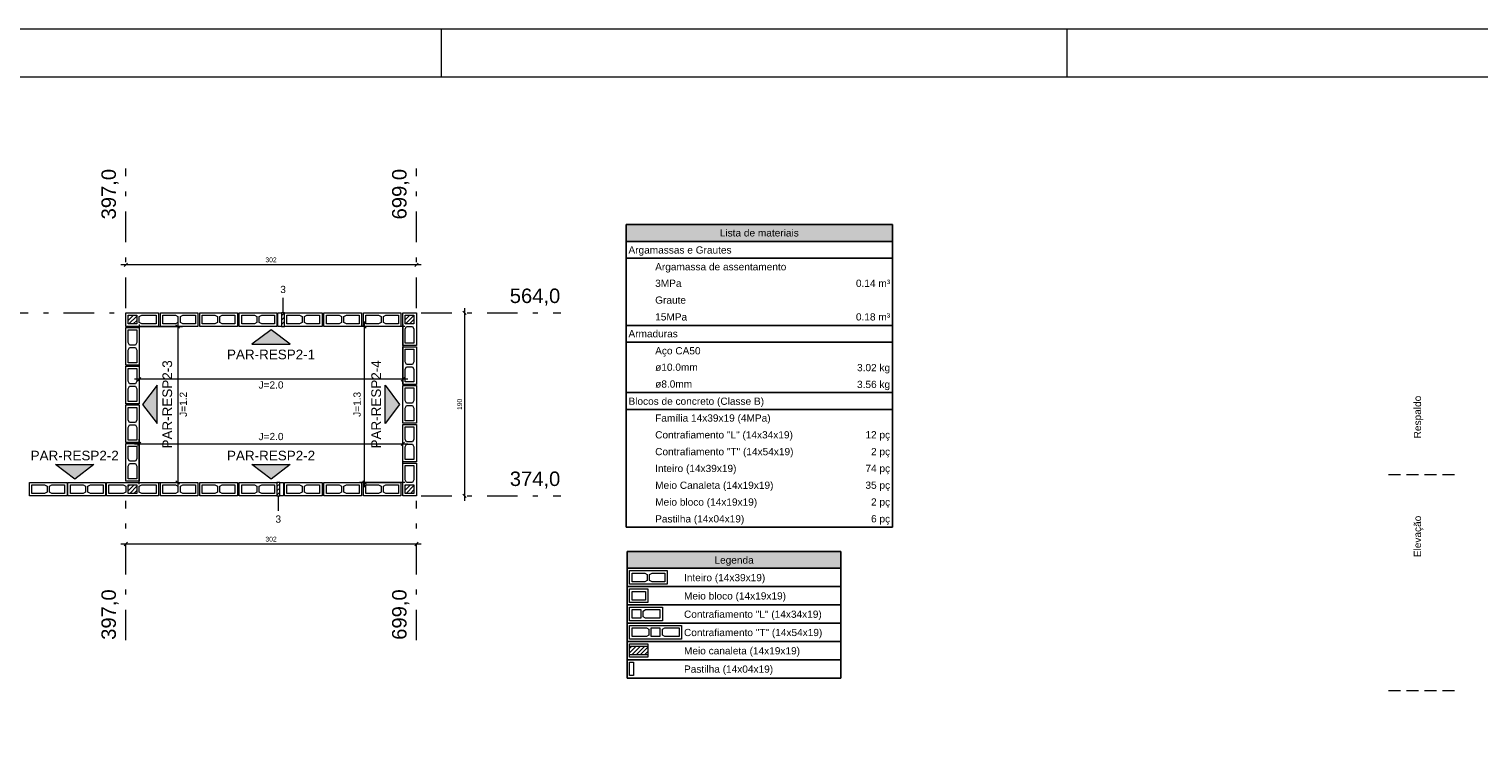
# Model space of a CAD drawing. Header units: millimetres. Extents: x 337 to 624, y -381 to -65.
# Tile 52 of 139: x 467 to 497, y -337 to -322. Entities that reach past the tile are written whole.
import ezdxf

# ---------------------------------------------------------------- set-up
doc = ezdxf.new("R2010")
doc.units = ezdxf.units.MM
doc.header["$MEASUREMENT"] = 0
doc.linetypes.add('DASHDOT2', pattern=[1.27, 0.635, -0.3175, 0, -0.3175])
doc.linetypes.add('Dashed2', pattern=[0.375, 0.25, -0.125])
for name, color, linetype, lineweight in [('Cotas', 7, 'Continuous', 5), ('DI-Hachuras Tabelas', 251, 'Continuous', 0), ('DI-Tabelas', 7, 'Continuous', 25), ('Nível 1', 142, 'Continuous', 0), ('PA-Ajustes', 8, 'Continuous', 5), ('PA-Eixos', 9, 'DASHDOT2', 13), ('PA-Graute', 8, 'Continuous', 0), ('PA-Piso', 7, 'Continuous', 20), ('PE-Contrafiamento L', 1, 'Continuous', 13), ('PE-Contrafiamento T', 1, 'Continuous', 5), ('PE-Inteiro', 7, 'Continuous', 5), ('PE-Meio', 1, 'Continuous', 5), ('PE-Meio canaleta', 5, 'Continuous', 5), ('PE-Paredes', 1, 'Continuous', 5), ('PE-Pastilha', 3, 'Continuous', 5), ('PE-Textos paredes', 7, 'Continuous', 5), ('PRANCHA 01', 7, 'Continuous', 20), ('Texto da cota', 7, 'Continuous', 0), ('Textos', 7, 'Continuous', 5)]:
    doc.layers.add(name, color=color, linetype=linetype, lineweight=lineweight)
doc.styles.add('Arial', font='arial.ttf')
pattern_1 = [(45, (372.76116, -503.65293), (-0.044194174, 0.044194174), [])]

msp = doc.modelspace()

# ---------------------------------------------------------------- hatches: boundary and pattern name
at = {"layer": 'DI-Hachuras Tabelas', "linetype": 'Continuous'}
for points in [[(479.4895, -325.8185), (485.0267, -325.8185), (485.0267, -326.1675), (479.4895, -326.1675)], [(479.5138, -332.6075), (483.9549, -332.6075), (483.9549, -332.9565), (479.5138, -332.9565)]]:
    msp.add_hatch(color=253, dxfattribs=at).paths.add_polyline_path(points)
at = {"layer": 'PA-Ajustes', "linetype": 'Continuous'}
h = msp.add_hatch(dxfattribs=at)
h.set_pattern_fill('ANSI31', color=8, scale=0.5, style=0)
h.set_pattern_definition(pattern_1)
h.paths.add_polyline_path([(472.3319, -327.6529), (472.3319, -327.9329), (472.3919, -327.9329), (472.3919, -327.6529)])
h = msp.add_hatch(dxfattribs=at)
h.set_pattern_fill('ANSI31', color=8, scale=0.5, style=0)
h.set_pattern_definition(pattern_1)
h.paths.add_polyline_path([(472.2919, -331.4529), (472.2919, -331.1729), (472.2319, -331.1729), (472.2319, -331.4529)])
at = {"layer": 'PA-Graute', "linetype": 'Continuous'}
h = msp.add_hatch(dxfattribs=at)
h.set_pattern_fill('ANSI31', color=8, scale=0.5, style=0)
h.set_pattern_definition(pattern_1)
h.paths.add_polyline_path([(469.1419, -327.7029), (469.3219, -327.7029), (469.3219, -327.8829), (469.1419, -327.8829)])
h = msp.add_hatch(dxfattribs=at)
h.set_pattern_fill('ANSI31', color=8, scale=0.5, style=0)
h.set_pattern_definition(pattern_1)
h.paths.add_polyline_path([(475.0819, -327.7029), (475.0819, -327.8829), (474.9019, -327.8829), (474.9019, -327.7029)])
h = msp.add_hatch(dxfattribs=at)
h.set_pattern_fill('ANSI31', color=8, scale=0.5, style=0)
h.set_pattern_definition(pattern_1)
h.paths.add_polyline_path([(469.3219, -331.4029), (469.1419, -331.4029), (469.1419, -331.2229), (469.3219, -331.2229)])
h = msp.add_hatch(dxfattribs=at)
h.set_pattern_fill('ANSI31', color=8, scale=0.5, style=0)
h.set_pattern_definition(pattern_1)
h.paths.add_polyline_path([(474.9019, -331.4029), (474.9019, -331.2229), (475.0819, -331.2229), (475.0819, -331.4029)])
h = msp.add_hatch(dxfattribs=at)
h.set_pattern_fill('ANSI31', color=8, scale=0.5, style=0)
h.set_pattern_definition(pattern_1)
h.paths.add_polyline_path([(479.5638, -334.5765), (479.9438, -334.5765), (479.9438, -334.7565), (479.5638, -334.7565)])
at = {"layer": 'PE-Textos paredes', "linetype": 'Continuous'}
for points in [[(472.1119, -328.0029), (471.7119, -328.3029), (472.5119, -328.3029)], [(469.4419, -329.5529), (469.7419, -329.9529), (469.7419, -329.1529)], [(474.7819, -329.5529), (474.4819, -329.9529), (474.4819, -329.1529)], [(468.0318, -331.1029), (467.6318, -330.8029), (468.4318, -330.8029)], [(472.1119, -331.1029), (471.7119, -330.8029), (472.5119, -330.8029)]]:
    msp.add_hatch(color=7, dxfattribs=at).paths.add_polyline_path(points)

# ---------------------------------------------------------------- linework, layer by layer
at = {"layer": 'Cotas'}
for p, q in [((469.1272, -326.6176), (469.0565, -326.6883)), ((475.1672, -326.6176), (475.0965, -326.6883)), ((475.2319, -326.6529), (468.9919, -326.6529)), ((470.1719, -327.8329), (470.1719, -331.2729)), ((474.0519, -331.2729), (474.0519, -327.8329)), ((476.0965, -327.6176), (476.1672, -327.6883)), ((476.1319, -327.5529), (476.1319, -331.5529)), ((469.3319, -327.9329), (470.2719, -327.9329)), ((469.3719, -327.8929), (469.3719, -329.1329)), ((470.1365, -327.8976), (470.2072, -327.9683)), ((474.8919, -327.9329), (473.9519, -327.9329)), ((474.0872, -327.9683), (474.0165, -327.8976)), ((474.8519, -327.8929), (474.8519, -329.1329)), ((474.9519, -329.0329), (469.2719, -329.0329)), ((469.4072, -328.9976), (469.3365, -329.0683)), ((474.8872, -328.9976), (474.8165, -329.0683)), ((469.2719, -330.3729), (474.9519, -330.3729)), ((469.3365, -330.4083), (469.4072, -330.3376)), ((469.3719, -331.2129), (469.3719, -330.2729)), ((474.8165, -330.4083), (474.8872, -330.3376)), ((474.8519, -331.2129), (474.8519, -330.2729)), ((470.1365, -331.1376), (470.2072, -331.2083)), ((474.0872, -331.2083), (474.0165, -331.1376)), ((469.3319, -331.1729), (470.2719, -331.1729)), ((474.8919, -331.1729), (473.9519, -331.1729)), ((476.0965, -331.4176), (476.1672, -331.4883)), ((475.2319, -332.4529), (468.9919, -332.4529)), ((469.1272, -332.4176), (469.0565, -332.4883)), ((475.1672, -332.4176), (475.0965, -332.4883))]:
    msp.add_line(p, q, dxfattribs=at)
for points in [[(472.3619, -327.6429), (472.3619, -327.3429)], [(472.2619, -331.4629), (472.2619, -331.7629)]]:
    msp.add_lwpolyline(points, dxfattribs=at)
at = {"layer": 'DI-Hachuras Tabelas'}
for points in [[(479.4895, -325.8185), (485.0267, -325.8185), (485.0267, -326.1675), (479.4895, -326.1675), (479.4895, -325.8185)], [(479.5138, -332.6075), (483.9549, -332.6075), (483.9549, -332.9565), (479.5138, -332.9565), (479.5138, -332.6075)]]:
    msp.add_lwpolyline(points, dxfattribs=at)
at = {"layer": 'DI-Tabelas'}
for p, q in [((479.4895, -326.1675), (479.4895, -325.8185)), ((479.4895, -325.8185), (485.0267, -325.8185)), ((485.0267, -325.8185), (485.0267, -326.1675)), ((485.0267, -326.1675), (479.4895, -326.1675)), ((479.4895, -326.5165), (479.4895, -326.1675)), ((485.0267, -326.1675), (485.0267, -326.5165)), ((485.0267, -326.5165), (479.4895, -326.5165)), ((479.4895, -326.8655), (479.4895, -326.5165)), ((485.0267, -326.5165), (485.0267, -326.8655)), ((479.4895, -327.2145), (479.4895, -326.8655)), ((485.0267, -326.8655), (485.0267, -327.2145)), ((479.4895, -327.5635), (479.4895, -327.2145)), ((485.0267, -327.2145), (485.0267, -327.5635)), ((479.4895, -327.9125), (479.4895, -327.5635)), ((485.0267, -327.5635), (485.0267, -327.9125)), ((480.0445, -327.9125), (479.4895, -327.9125)), ((479.4895, -328.2615), (479.4895, -327.9125)), ((483.3565, -327.9125), (480.0445, -327.9125)), ((485.0267, -327.9125), (483.3565, -327.9125)), ((485.0267, -327.9125), (485.0267, -328.2615)), ((485.0267, -328.2615), (479.4895, -328.2615)), ((479.4895, -328.6105), (479.4895, -328.2615)), ((485.0267, -328.2615), (485.0267, -328.6105)), ((479.4895, -328.9595), (479.4895, -328.6105)), ((485.0267, -328.6105), (485.0267, -328.9595)), ((479.4895, -329.3085), (479.4895, -328.9595)), ((485.0267, -328.9595), (485.0267, -329.3085)), ((480.0445, -329.3085), (479.4895, -329.3085)), ((479.4895, -329.6575), (479.4895, -329.3085)), ((483.3565, -329.3085), (480.0445, -329.3085)), ((485.0267, -329.3085), (483.3565, -329.3085)), ((485.0267, -329.3085), (485.0267, -329.6575)), ((485.0267, -329.6575), (479.4895, -329.6575)), ((479.4895, -330.0065), (479.4895, -329.6575)), ((485.0267, -329.6575), (485.0267, -330.0065)), ((479.4895, -330.3555), (479.4895, -330.0065)), ((485.0267, -330.0065), (485.0267, -330.3555)), ((479.4895, -330.7045), (479.4895, -330.3555)), ((485.0267, -330.3555), (485.0267, -330.7045)), ((479.4895, -331.0535), (479.4895, -330.7045)), ((485.0267, -330.7045), (485.0267, -331.0535)), ((479.4895, -331.4025), (479.4895, -331.0535)), ((485.0267, -331.0535), (485.0267, -331.4025)), ((479.4895, -331.7515), (479.4895, -331.4025)), ((485.0267, -331.4025), (485.0267, -331.7515)), ((479.4895, -332.1005), (479.4895, -331.7515)), ((485.0267, -331.7515), (485.0267, -332.1005)), ((480.0445, -332.1005), (479.4895, -332.1005)), ((483.3565, -332.1005), (480.0445, -332.1005)), ((485.0267, -332.1005), (483.3565, -332.1005)), ((479.5138, -332.9565), (479.5138, -332.6075)), ((479.5138, -332.6075), (483.9549, -332.6075)), ((483.9549, -332.6075), (483.9549, -332.9565)), ((483.9549, -332.9565), (479.5138, -332.9565)), ((479.5138, -333.3365), (479.5138, -332.9565)), ((483.9549, -332.9565), (483.9549, -333.3365)), ((480.6438, -333.3365), (479.5138, -333.3365)), ((479.5138, -333.7165), (479.5138, -333.3365)), ((483.9549, -333.3365), (480.6438, -333.3365)), ((483.9549, -333.3365), (483.9549, -333.7165)), ((480.6438, -333.7165), (479.5138, -333.7165)), ((479.5138, -334.0965), (479.5138, -333.7165)), ((483.9549, -333.7165), (480.6438, -333.7165)), ((483.9549, -333.7165), (483.9549, -334.0965)), ((480.6438, -334.0965), (479.5138, -334.0965)), ((479.5138, -334.4765), (479.5138, -334.0965)), ((483.9549, -334.0965), (480.6438, -334.0965)), ((483.9549, -334.0965), (483.9549, -334.4765)), ((480.6438, -334.4765), (479.5138, -334.4765)), ((479.5138, -334.8565), (479.5138, -334.4765)), ((483.9549, -334.4765), (480.6438, -334.4765)), ((483.9549, -334.4765), (483.9549, -334.8565)), ((480.6438, -334.8565), (479.5138, -334.8565)), ((479.5138, -335.2365), (479.5138, -334.8565)), ((483.9549, -334.8565), (480.6438, -334.8565)), ((483.9549, -334.8565), (483.9549, -335.2365)), ((480.6438, -335.2365), (479.5138, -335.2365)), ((483.9549, -335.2365), (480.6438, -335.2365))]:
    msp.add_line(p, q, dxfattribs=at)
at = {"layer": 'PA-Ajustes', "linetype": 'Continuous'}
for points in [[(472.3319, -327.6529), (472.3319, -327.9329), (472.3919, -327.9329), (472.3919, -327.6529), (472.3319, -327.6529)], [(472.2919, -331.4529), (472.2919, -331.1729), (472.2319, -331.1729), (472.2319, -331.4529), (472.2919, -331.4529)]]:
    msp.add_lwpolyline(points, dxfattribs=at)
at = {"layer": 'PA-Eixos'}
for p, q in [((469.0919, -327.5529), (469.0919, -324.6529)), ((475.1319, -327.5529), (475.1319, -324.6529)), ((463.6917, -327.6529), (468.9919, -327.6529)), ((475.2319, -327.6529), (478.1319, -327.6529)), ((475.2319, -331.4529), (478.1319, -331.4529)), ((469.0919, -334.4529), (469.0919, -331.5529)), ((475.1319, -334.4529), (475.1319, -331.5529))]:
    msp.add_line(p, q, dxfattribs=at)
at = {"layer": 'PA-Piso', "linetype": 'Dashed2'}
for p, q in [((496.7085, -331.0162), (495.2085, -331.0162)), ((496.7085, -335.5012), (495.2085, -335.5012))]:
    msp.add_line(p, q, dxfattribs=at)
at = {"layer": 'PE-Contrafiamento L', "linetype": 'Continuous'}
for p, q in [((479.5638, -333.7665), (480.2438, -333.7665)), ((479.5638, -334.0465), (479.5638, -333.7665)), ((480.2438, -333.7665), (480.2438, -334.0465)), ((480.2438, -334.0465), (479.5638, -334.0465))]:
    msp.add_line(p, q, dxfattribs=at)
at = {"layer": 'PE-Contrafiamento L', "linetype": 'Continuous', "lineweight": 5}
for p, q in [((479.6138, -333.8165), (479.7938, -333.8165)), ((479.6138, -333.9965), (479.6138, -333.8165)), ((479.7938, -333.8165), (479.7938, -333.9965)), ((479.8438, -333.8445), (479.8958, -333.8165)), ((479.8438, -333.9685), (479.8438, -333.8445)), ((479.8958, -333.8165), (480.1938, -333.8165)), ((480.1938, -333.8165), (480.1938, -333.9965)), ((479.7938, -333.9965), (479.6138, -333.9965)), ((479.8958, -333.9965), (479.8438, -333.9685)), ((480.1938, -333.9965), (479.8958, -333.9965))]:
    msp.add_line(p, q, dxfattribs=at)
at = {"layer": 'PE-Contrafiamento L', "linetype": 'Continuous'}
for points in [[(469.0919, -327.6529), (469.7719, -327.6529), (469.7719, -327.9329), (469.0919, -327.9329), (469.0919, -327.6529)], [(475.1319, -327.6529), (475.1319, -328.3329), (474.8519, -328.3329), (474.8519, -327.6529), (475.1319, -327.6529)], [(474.8519, -331.4529), (474.8519, -330.7729), (475.1319, -330.7729), (475.1319, -331.4529), (474.8519, -331.4529)]]:
    msp.add_lwpolyline(points, dxfattribs=at)
at = {"layer": 'PE-Contrafiamento L', "linetype": 'Continuous', "lineweight": 5}
for points in [[(469.1419, -327.7029), (469.3219, -327.7029), (469.3219, -327.8829), (469.1419, -327.8829), (469.1419, -327.7029)], [(469.3719, -327.7309), (469.4239, -327.7029), (469.7219, -327.7029), (469.7219, -327.8829), (469.4239, -327.8829), (469.3719, -327.8549), (469.3719, -327.7309)], [(475.0819, -327.7029), (475.0819, -327.8829), (474.9019, -327.8829), (474.9019, -327.7029), (475.0819, -327.7029)], [(475.0539, -327.9329), (475.0819, -327.9849), (475.0819, -328.2829), (474.9019, -328.2829), (474.9019, -327.9849), (474.9299, -327.9329), (475.0539, -327.9329)], [(474.9299, -331.1729), (474.9019, -331.1209), (474.9019, -330.8229), (475.0819, -330.8229), (475.0819, -331.1209), (475.0539, -331.1729), (474.9299, -331.1729)], [(474.9019, -331.4029), (474.9019, -331.2229), (475.0819, -331.2229), (475.0819, -331.4029), (474.9019, -331.4029)]]:
    msp.add_lwpolyline(points, dxfattribs=at)
at = {"layer": 'PE-Contrafiamento T', "linetype": 'Continuous'}
for p, q in [((479.5638, -334.1465), (480.6438, -334.1465)), ((479.5638, -334.4265), (479.5638, -334.1465)), ((480.6438, -334.1465), (480.6438, -334.4265)), ((480.6438, -334.4265), (479.5638, -334.4265))]:
    msp.add_line(p, q, dxfattribs=at)
at = {"layer": 'PE-Contrafiamento T', "linetype": 'Continuous', "lineweight": 5}
for p, q in [((479.6138, -334.1965), (479.9118, -334.1965)), ((479.6138, -334.3765), (479.6138, -334.1965)), ((479.9118, -334.3765), (479.6138, -334.3765)), ((479.9118, -334.1965), (479.9638, -334.2245)), ((479.9638, -334.3485), (479.9118, -334.3765)), ((479.9638, -334.2245), (479.9638, -334.3485)), ((480.0138, -334.1965), (480.1938, -334.1965)), ((480.0138, -334.3765), (480.0138, -334.1965)), ((480.1938, -334.3765), (480.0138, -334.3765)), ((480.1938, -334.1965), (480.1938, -334.3765)), ((480.2438, -334.2245), (480.2958, -334.1965)), ((480.2438, -334.3485), (480.2438, -334.2245)), ((480.2958, -334.3765), (480.2438, -334.3485)), ((480.2958, -334.1965), (480.5938, -334.1965)), ((480.5938, -334.3765), (480.2958, -334.3765)), ((480.5938, -334.1965), (480.5938, -334.3765))]:
    msp.add_line(p, q, dxfattribs=at)
at = {"layer": 'PE-Contrafiamento T', "linetype": 'Continuous'}
msp.add_lwpolyline([(469.7719, -331.4529), (468.6919, -331.4529), (468.6919, -331.1729), (469.7719, -331.1729), (469.7719, -331.4529)], dxfattribs=at)
at = {"layer": 'PE-Contrafiamento T', "linetype": 'Continuous', "lineweight": 5}
for points in [[(468.7419, -331.2229), (469.0399, -331.2229), (469.0919, -331.2509), (469.0919, -331.3749), (469.0399, -331.4029), (468.7419, -331.4029), (468.7419, -331.2229)], [(469.3219, -331.4029), (469.1419, -331.4029), (469.1419, -331.2229), (469.3219, -331.2229), (469.3219, -331.4029)], [(469.7219, -331.4029), (469.4239, -331.4029), (469.3719, -331.3749), (469.3719, -331.2509), (469.4239, -331.2229), (469.7219, -331.2229), (469.7219, -331.4029)]]:
    msp.add_lwpolyline(points, dxfattribs=at)
at = {"layer": 'PE-Inteiro', "linetype": 'Continuous'}
for p, q in [((479.5638, -333.0065), (480.3438, -333.0065)), ((479.5638, -333.2865), (479.5638, -333.0065)), ((480.3438, -333.0065), (480.3438, -333.2865)), ((480.3438, -333.2865), (479.5638, -333.2865))]:
    msp.add_line(p, q, dxfattribs=at)
at = {"layer": 'PE-Inteiro', "linetype": 'Continuous', "lineweight": 5}
for p, q in [((479.6138, -333.0565), (479.8768, -333.0565)), ((479.6138, -333.2365), (479.6138, -333.0565)), ((479.8768, -333.2365), (479.6138, -333.2365)), ((479.8768, -333.0565), (479.9288, -333.0845)), ((479.9288, -333.2085), (479.8768, -333.2365)), ((479.9288, -333.0845), (479.9288, -333.2085)), ((479.9788, -333.0845), (480.0308, -333.0565)), ((479.9788, -333.2085), (479.9788, -333.0845)), ((480.0308, -333.2365), (479.9788, -333.2085)), ((480.0308, -333.0565), (480.2938, -333.0565)), ((480.2938, -333.2365), (480.0308, -333.2365)), ((480.2938, -333.0565), (480.2938, -333.2365))]:
    msp.add_line(p, q, dxfattribs=at)
at = {"layer": 'PE-Inteiro', "linetype": 'Continuous'}
for points in [[(469.8119, -327.6529), (470.5919, -327.6529), (470.5919, -327.9329), (469.8119, -327.9329), (469.8119, -327.6529)], [(470.6319, -327.6529), (471.4119, -327.6529), (471.4119, -327.9329), (470.6319, -327.9329), (470.6319, -327.6529)], [(471.4519, -327.6529), (472.2319, -327.6529), (472.2319, -327.9329), (471.4519, -327.9329), (471.4519, -327.6529)], [(472.3919, -327.6529), (473.1719, -327.6529), (473.1719, -327.9329), (472.3919, -327.9329), (472.3919, -327.6529)], [(473.2119, -327.6529), (473.9919, -327.6529), (473.9919, -327.9329), (473.2119, -327.9329), (473.2119, -327.6529)], [(474.0319, -327.6529), (474.8119, -327.6529), (474.8119, -327.9329), (474.0319, -327.9329), (474.0319, -327.6529)], [(469.0919, -328.7369), (469.0919, -327.9569), (469.3719, -327.9569), (469.3719, -328.7369), (469.0919, -328.7369)], [(475.1319, -328.3579), (475.1319, -329.1379), (474.8519, -329.1379), (474.8519, -328.3579), (475.1319, -328.3579)], [(469.0919, -329.5409), (469.0919, -328.7609), (469.3719, -328.7609), (469.3719, -329.5409), (469.0919, -329.5409)], [(475.1319, -329.1629), (475.1319, -329.9429), (474.8519, -329.9429), (474.8519, -329.1629), (475.1319, -329.1629)], [(469.0919, -330.3449), (469.0919, -329.5649), (469.3719, -329.5649), (469.3719, -330.3449), (469.0919, -330.3449)], [(475.1319, -329.9679), (475.1319, -330.7479), (474.8519, -330.7479), (474.8519, -329.9679), (475.1319, -329.9679)], [(469.0919, -331.1489), (469.0919, -330.3689), (469.3719, -330.3689), (469.3719, -331.1489), (469.0919, -331.1489)], [(467.8719, -331.4529), (467.0919, -331.4529), (467.0919, -331.1729), (467.8719, -331.1729), (467.8719, -331.4529)], [(468.6719, -331.4529), (467.8919, -331.4529), (467.8919, -331.1729), (468.6719, -331.1729), (468.6719, -331.4529)], [(470.5919, -331.4529), (469.8119, -331.4529), (469.8119, -331.1729), (470.5919, -331.1729), (470.5919, -331.4529)], [(471.4119, -331.4529), (470.6319, -331.4529), (470.6319, -331.1729), (471.4119, -331.1729), (471.4119, -331.4529)], [(472.2319, -331.4529), (471.4519, -331.4529), (471.4519, -331.1729), (472.2319, -331.1729), (472.2319, -331.4529)], [(473.1719, -331.4529), (472.3919, -331.4529), (472.3919, -331.1729), (473.1719, -331.1729), (473.1719, -331.4529)], [(473.9919, -331.4529), (473.2119, -331.4529), (473.2119, -331.1729), (473.9919, -331.1729), (473.9919, -331.4529)], [(474.8119, -331.4529), (474.0319, -331.4529), (474.0319, -331.1729), (474.8119, -331.1729), (474.8119, -331.4529)]]:
    msp.add_lwpolyline(points, dxfattribs=at)
at = {"layer": 'PE-Inteiro', "linetype": 'Continuous', "lineweight": 5}
for points in [[(469.8619, -327.7029), (470.1249, -327.7029), (470.1769, -327.7309), (470.1769, -327.8549), (470.1249, -327.8829), (469.8619, -327.8829), (469.8619, -327.7029)], [(470.5419, -327.8829), (470.2789, -327.8829), (470.2269, -327.8549), (470.2269, -327.7309), (470.2789, -327.7029), (470.5419, -327.7029), (470.5419, -327.8829)], [(470.6819, -327.7029), (470.9449, -327.7029), (470.9969, -327.7309), (470.9969, -327.8549), (470.9449, -327.8829), (470.6819, -327.8829), (470.6819, -327.7029)], [(471.3619, -327.8829), (471.0989, -327.8829), (471.0469, -327.8549), (471.0469, -327.7309), (471.0989, -327.7029), (471.3619, -327.7029), (471.3619, -327.8829)], [(471.5019, -327.7029), (471.7649, -327.7029), (471.8169, -327.7309), (471.8169, -327.8549), (471.7649, -327.8829), (471.5019, -327.8829), (471.5019, -327.7029)], [(472.1819, -327.8829), (471.9189, -327.8829), (471.8669, -327.8549), (471.8669, -327.7309), (471.9189, -327.7029), (472.1819, -327.7029), (472.1819, -327.8829)], [(472.4419, -327.7029), (472.7049, -327.7029), (472.7569, -327.7309), (472.7569, -327.8549), (472.7049, -327.8829), (472.4419, -327.8829), (472.4419, -327.7029)], [(473.1219, -327.8829), (472.8589, -327.8829), (472.8069, -327.8549), (472.8069, -327.7309), (472.8589, -327.7029), (473.1219, -327.7029), (473.1219, -327.8829)], [(473.2619, -327.7029), (473.5249, -327.7029), (473.5769, -327.7309), (473.5769, -327.8549), (473.5249, -327.8829), (473.2619, -327.8829), (473.2619, -327.7029)], [(473.9419, -327.8829), (473.6789, -327.8829), (473.6269, -327.8549), (473.6269, -327.7309), (473.6789, -327.7029), (473.9419, -327.7029), (473.9419, -327.8829)], [(474.0819, -327.7029), (474.3449, -327.7029), (474.3969, -327.7309), (474.3969, -327.8549), (474.3449, -327.8829), (474.0819, -327.8829), (474.0819, -327.7029)], [(474.7619, -327.8829), (474.4989, -327.8829), (474.4469, -327.8549), (474.4469, -327.7309), (474.4989, -327.7029), (474.7619, -327.7029), (474.7619, -327.8829)], [(469.3219, -328.0069), (469.3219, -328.2699), (469.2939, -328.3219), (469.1699, -328.3219), (469.1419, -328.2699), (469.1419, -328.0069), (469.3219, -328.0069)], [(469.1419, -328.6869), (469.1419, -328.4239), (469.1699, -328.3719), (469.2939, -328.3719), (469.3219, -328.4239), (469.3219, -328.6869), (469.1419, -328.6869)], [(475.0819, -328.4079), (475.0819, -328.6709), (475.0539, -328.7229), (474.9299, -328.7229), (474.9019, -328.6709), (474.9019, -328.4079), (475.0819, -328.4079)], [(469.3219, -328.8109), (469.3219, -329.0739), (469.2939, -329.1259), (469.1699, -329.1259), (469.1419, -329.0739), (469.1419, -328.8109), (469.3219, -328.8109)], [(474.9019, -329.0879), (474.9019, -328.8249), (474.9299, -328.7729), (475.0539, -328.7729), (475.0819, -328.8249), (475.0819, -329.0879), (474.9019, -329.0879)], [(469.1419, -329.4909), (469.1419, -329.2279), (469.1699, -329.1759), (469.2939, -329.1759), (469.3219, -329.2279), (469.3219, -329.4909), (469.1419, -329.4909)], [(475.0819, -329.2129), (475.0819, -329.4759), (475.0539, -329.5279), (474.9299, -329.5279), (474.9019, -329.4759), (474.9019, -329.2129), (475.0819, -329.2129)], [(469.3219, -329.6149), (469.3219, -329.8779), (469.2939, -329.9299), (469.1699, -329.9299), (469.1419, -329.8779), (469.1419, -329.6149), (469.3219, -329.6149)], [(474.9019, -329.8929), (474.9019, -329.6299), (474.9299, -329.5779), (475.0539, -329.5779), (475.0819, -329.6299), (475.0819, -329.8929), (474.9019, -329.8929)], [(469.1419, -330.2949), (469.1419, -330.0319), (469.1699, -329.9799), (469.2939, -329.9799), (469.3219, -330.0319), (469.3219, -330.2949), (469.1419, -330.2949)], [(475.0819, -330.0179), (475.0819, -330.2809), (475.0539, -330.3329), (474.9299, -330.3329), (474.9019, -330.2809), (474.9019, -330.0179), (475.0819, -330.0179)], [(469.3219, -330.4189), (469.3219, -330.6819), (469.2939, -330.7339), (469.1699, -330.7339), (469.1419, -330.6819), (469.1419, -330.4189), (469.3219, -330.4189)], [(474.9019, -330.6979), (474.9019, -330.4349), (474.9299, -330.3829), (475.0539, -330.3829), (475.0819, -330.4349), (475.0819, -330.6979), (474.9019, -330.6979)], [(469.1419, -331.0989), (469.1419, -330.8359), (469.1699, -330.7839), (469.2939, -330.7839), (469.3219, -330.8359), (469.3219, -331.0989), (469.1419, -331.0989)], [(467.1419, -331.2229), (467.4049, -331.2229), (467.4569, -331.2509), (467.4569, -331.3749), (467.4049, -331.4029), (467.1419, -331.4029), (467.1419, -331.2229)], [(467.8219, -331.4029), (467.5589, -331.4029), (467.5069, -331.3749), (467.5069, -331.2509), (467.5589, -331.2229), (467.8219, -331.2229), (467.8219, -331.4029)], [(467.9419, -331.2229), (468.2049, -331.2229), (468.2569, -331.2509), (468.2569, -331.3749), (468.2049, -331.4029), (467.9419, -331.4029), (467.9419, -331.2229)], [(468.6219, -331.4029), (468.3589, -331.4029), (468.3069, -331.3749), (468.3069, -331.2509), (468.3589, -331.2229), (468.6219, -331.2229), (468.6219, -331.4029)], [(469.8619, -331.2229), (470.1249, -331.2229), (470.1769, -331.2509), (470.1769, -331.3749), (470.1249, -331.4029), (469.8619, -331.4029), (469.8619, -331.2229)], [(470.5419, -331.4029), (470.2789, -331.4029), (470.2269, -331.3749), (470.2269, -331.2509), (470.2789, -331.2229), (470.5419, -331.2229), (470.5419, -331.4029)], [(470.6819, -331.2229), (470.9449, -331.2229), (470.9969, -331.2509), (470.9969, -331.3749), (470.9449, -331.4029), (470.6819, -331.4029), (470.6819, -331.2229)], [(471.3619, -331.4029), (471.0989, -331.4029), (471.0469, -331.3749), (471.0469, -331.2509), (471.0989, -331.2229), (471.3619, -331.2229), (471.3619, -331.4029)], [(471.5019, -331.2229), (471.7649, -331.2229), (471.8169, -331.2509), (471.8169, -331.3749), (471.7649, -331.4029), (471.5019, -331.4029), (471.5019, -331.2229)], [(472.1819, -331.4029), (471.9189, -331.4029), (471.8669, -331.3749), (471.8669, -331.2509), (471.9189, -331.2229), (472.1819, -331.2229), (472.1819, -331.4029)], [(472.4419, -331.2229), (472.7049, -331.2229), (472.7569, -331.2509), (472.7569, -331.3749), (472.7049, -331.4029), (472.4419, -331.4029), (472.4419, -331.2229)], [(473.1219, -331.4029), (472.8589, -331.4029), (472.8069, -331.3749), (472.8069, -331.2509), (472.8589, -331.2229), (473.1219, -331.2229), (473.1219, -331.4029)], [(473.2619, -331.2229), (473.5249, -331.2229), (473.5769, -331.2509), (473.5769, -331.3749), (473.5249, -331.4029), (473.2619, -331.4029), (473.2619, -331.2229)], [(473.9419, -331.4029), (473.6789, -331.4029), (473.6269, -331.3749), (473.6269, -331.2509), (473.6789, -331.2229), (473.9419, -331.2229), (473.9419, -331.4029)], [(474.0819, -331.2229), (474.3449, -331.2229), (474.3969, -331.2509), (474.3969, -331.3749), (474.3449, -331.4029), (474.0819, -331.4029), (474.0819, -331.2229)], [(474.7619, -331.4029), (474.4989, -331.4029), (474.4469, -331.3749), (474.4469, -331.2509), (474.4989, -331.2229), (474.7619, -331.2229), (474.7619, -331.4029)]]:
    msp.add_lwpolyline(points, dxfattribs=at)
at = {"layer": 'PE-Meio', "linetype": 'Continuous'}
for p, q in [((479.5638, -333.3865), (479.9438, -333.3865)), ((479.5638, -333.6665), (479.5638, -333.3865)), ((479.9438, -333.3865), (479.9438, -333.6665)), ((479.9438, -333.6665), (479.5638, -333.6665))]:
    msp.add_line(p, q, dxfattribs=at)
at = {"layer": 'PE-Meio', "linetype": 'Continuous', "lineweight": 5}
for p, q in [((479.6138, -333.4365), (479.8938, -333.4365)), ((479.6138, -333.6165), (479.6138, -333.4365)), ((479.8938, -333.4365), (479.8938, -333.6165)), ((479.8938, -333.6165), (479.6138, -333.6165))]:
    msp.add_line(p, q, dxfattribs=at)
at = {"layer": 'PE-Meio canaleta', "linetype": 'Continuous'}
for p, q in [((479.5638, -334.5265), (479.9438, -334.5265)), ((479.5638, -334.8065), (479.5638, -334.5265)), ((479.9438, -334.5265), (479.9438, -334.8065)), ((479.9438, -334.8065), (479.5638, -334.8065))]:
    msp.add_line(p, q, dxfattribs=at)
at = {"layer": 'PE-Meio canaleta', "linetype": 'Continuous', "lineweight": 5}
for p, q in [((479.5638, -334.5765), (479.9438, -334.5765)), ((479.5638, -334.7565), (479.5638, -334.5765)), ((479.9438, -334.7565), (479.5638, -334.7565)), ((479.9438, -334.5765), (479.9438, -334.7565))]:
    msp.add_line(p, q, dxfattribs=at)
at = {"layer": 'PE-Pastilha', "linetype": 'Continuous'}
for p, q in [((479.5638, -334.9065), (479.6438, -334.9065)), ((479.5638, -335.1865), (479.5638, -334.9065)), ((479.6438, -334.9065), (479.6438, -335.1865)), ((479.6438, -335.1865), (479.5638, -335.1865))]:
    msp.add_line(p, q, dxfattribs=at)
for points in [[(472.2519, -327.6529), (472.3319, -327.6529), (472.3319, -327.9329), (472.2519, -327.9329), (472.2519, -327.6529)], [(472.3719, -331.4529), (472.2919, -331.4529), (472.2919, -331.1729), (472.3719, -331.1729), (472.3719, -331.4529)]]:
    msp.add_lwpolyline(points, dxfattribs=at)
at = {"layer": 'PE-Textos paredes'}
for points in [[(472.1119, -328.0029), (471.7119, -328.3029), (472.5119, -328.3029), (472.1119, -328.0029)], [(469.4419, -329.5529), (469.7419, -329.9529), (469.7419, -329.1529), (469.4419, -329.5529)], [(474.7819, -329.5529), (474.4819, -329.9529), (474.4819, -329.1529), (474.7819, -329.5529)], [(468.0318, -331.1029), (467.6318, -330.8029), (468.4318, -330.8029), (468.0318, -331.1029)], [(472.1119, -331.1029), (471.7119, -330.8029), (472.5119, -330.8029), (472.1119, -331.1029)]]:
    msp.add_lwpolyline(points, dxfattribs=at)
at = {"layer": 'PRANCHA 01'}
for points in [[(441.653, -381.1573), (525.753, -381.1573), (525.753, -321.7573), (441.653, -321.7573), (441.653, -381.1573)], [(475.653, -322.7573), (475.653, -321.7573)], [(488.653, -322.7573), (488.653, -321.7573)]]:
    msp.add_lwpolyline(points, dxfattribs=at)
msp.add_lwpolyline([(444.153, -380.1573), (524.753, -380.1573), (524.753, -322.7573), (444.153, -322.7573)], close=True, dxfattribs=at)

# ---------------------------------------------------------------- texts
at = {"layer": 'DI-Tabelas', "char_height": 0.15, "line_spacing_factor": 0.6, "style": 'Arial'}
for s, insert, width, attachment_point in [('Lista de materiais', (482.2581, -326.068), 3.283765, 8), ('Argamassas e Grautes', (479.5395, -326.4665), 4.285747, 7), ('Argamassa de assentamento', (480.0945, -326.8155), 5.450762, 7), ('3MPa', (480.0945, -327.115), 1.094817, 7), ('0.14 m³', (484.9767, -327.115), 1.420427, 9), ('Graute', (480.0945, -327.464), 1.280945, 7), ('15MPa', (480.0945, -327.813), 1.32782, 7), ('0.18 m³', (484.9767, -327.813), 1.420427, 9), ('Armaduras', (479.5395, -328.162), 2.049466, 7), ('Aço CA50', (480.0945, -328.5605), 1.887119, 7), ('ø10.0mm', (480.0945, -328.86), 1.769817, 7), ('3.02 kg', (484.9767, -328.9095), 0.792073, 9), ('ø8.0mm', (480.0945, -329.209), 1.536814, 7), ('3.56 kg', (484.9767, -329.2585), 0.792073, 9), ('Blocos de concreto (Classe B)', (479.5395, -329.6075), 5.636662, 7), ('Família 14x39x19 (4MPa)', (480.0945, -329.9565), 4.797713, 7), ('Contrafiamento "L" (14x34x19)', (480.0945, -330.3055), 5.724466, 7), ('12 pç', (484.9767, -330.3055), 1.025076, 9), ('Contrafiamento "T" (14x54x19)', (480.0945, -330.6545), 5.747561, 7), ('2 pç', (484.9767, -330.6545), 0.792073, 9), ('Inteiro (14x39x19)', (480.0945, -331.0035), 3.377058, 7), ('74 pç', (484.9767, -331.0035), 1.025076, 9), ('Meio Canaleta (14x19x19)', (480.0945, -331.3525), 4.914558, 7), ('35 pç', (484.9767, -331.3525), 1.025076, 9), ('Meio bloco (14x19x19)', (480.0945, -331.7015), 4.239101, 7), ('2 pç', (484.9767, -331.7015), 0.792073, 9), ('Pastilha (14x04x19)', (480.0945, -332.0505), 3.703582, 7), ('6 pç', (484.9767, -332.0505), 0.792073, 9), ('Legenda', (481.7344, -332.9065), 1.631021, 8), ('Inteiro (14x39x19)', (480.6938, -333.271), 3.377058, 7), ('Meio bloco (14x19x19)', (480.6938, -333.651), 4.239101, 7), ('Contrafiamento "L" (14x34x19)', (480.6938, -334.031), 5.724466, 7), ('Contrafiamento "T" (14x54x19)', (480.6938, -334.411), 5.747561, 7), ('Meio canaleta (14x19x19)', (480.6938, -334.791), 4.821494, 7), ('Pastilha (14x04x19)', (480.6938, -335.171), 3.703582, 7)]:
    msp.add_mtext(s, dxfattribs=dict(at, insert=insert, width=width, attachment_point=attachment_point))
at = {"layer": 'Nível 1', "char_height": 0.3, "width": 2.136799, "rotation": 90.00021, "line_spacing_factor": 0.9, "style": 'Arial'}
for s, insert, attachment_point in [('397,0', (468.9429, -324.6629), 9), ('397,0', (468.9429, -324.6629), 9), ('699,0', (474.9829, -324.6629), 9), ('699,0', (474.9829, -324.6629), 9), ('397,0', (468.9429, -334.4429), 7), ('397,0', (468.9429, -334.4429), 7), ('699,0', (474.9829, -334.4429), 7), ('699,0', (474.9829, -334.4429), 7)]:
    msp.add_mtext(s, dxfattribs=dict(at, insert=insert, attachment_point=attachment_point))
at = {"layer": 'Nível 1', "char_height": 0.3, "width": 2.136799, "attachment_point": 9, "line_spacing_factor": 0.9, "style": 'Arial'}
for s, insert in [('564,0', (478.1219, -327.5039)), ('564,0', (478.1219, -327.5039)), ('374,0', (478.1219, -331.3039)), ('374,0', (478.1219, -331.3039))]:
    msp.add_mtext(s, dxfattribs=dict(at, insert=insert))
at = {"layer": 'PE-Paredes', "char_height": 0.15, "attachment_point": 5, "rotation": 90.00021, "line_spacing_factor": 0.9, "style": 'Arial'}
for s, insert, width in [('Respaldo', (495.9585, -329.8162), 1.810503), ('Elevação', (495.9585, -332.2962), 1.764085)]:
    msp.add_mtext(s, dxfattribs=dict(at, insert=insert, width=width))
at = {"layer": 'PE-Textos paredes', "char_height": 0.2, "width": 3.664939, "attachment_point": 8, "line_spacing_factor": 0.6, "style": 'Arial'}
for s, insert in [('PAR-RESP2-1', (472.1119, -328.6189)), ('PAR-RESP2-2', (468.0318, -330.7189)), ('PAR-RESP2-2', (472.1119, -330.7189))]:
    msp.add_mtext(s, dxfattribs=dict(at, insert=insert))
at = {"layer": 'PE-Textos paredes', "char_height": 0.2, "width": 3.664939, "attachment_point": 8, "rotation": 90.00021, "line_spacing_factor": 0.6, "style": 'Arial'}
for s, insert in [('PAR-RESP2-3', (470.0579, -329.5529)), ('PAR-RESP2-4', (474.3979, -329.5529))]:
    msp.add_mtext(s, dxfattribs=dict(at, insert=insert))
at = {"layer": 'Texto da cota', "attachment_point": 8, "style": 'Arial'}
for s, insert, char_height, width, line_spacing_factor in [('302', (472.1119, -326.6029), 0.1, 0.506006, 0.9), ('J=2.0', (472.1119, -329.2269), 0.15, 1.036738, 0.6), ('J=2.0', (472.1119, -330.2979), 0.15, 1.036738, 0.6), ('302', (472.1119, -332.4029), 0.1, 0.506006, 0.9)]:
    msp.add_mtext(s, dxfattribs=dict(at, insert=insert, char_height=char_height, width=width, line_spacing_factor=line_spacing_factor))
at = {"layer": 'Texto da cota', "attachment_point": 8, "rotation": 90.00021, "style": 'Arial'}
for s, insert, char_height, width, line_spacing_factor in [('J=1.2', (470.3659, -329.5529), 0.15, 1.036738, 0.6), ('J=1.3', (473.9769, -329.5529), 0.15, 1.036738, 0.6), ('190', (476.0819, -329.5529), 0.1, 0.506006, 0.9)]:
    msp.add_mtext(s, dxfattribs=dict(at, insert=insert, char_height=char_height, width=width, line_spacing_factor=line_spacing_factor))
at = {"layer": 'Textos', "char_height": 0.15, "width": 0.233003, "attachment_point": 8, "line_spacing_factor": 0.6, "style": 'Arial'}
for insert in [(472.3619, -327.2434), (472.2619, -332.0124)]:
    msp.add_mtext('3', dxfattribs=dict(at, insert=insert))

doc.saveas('drawing.dxf')
